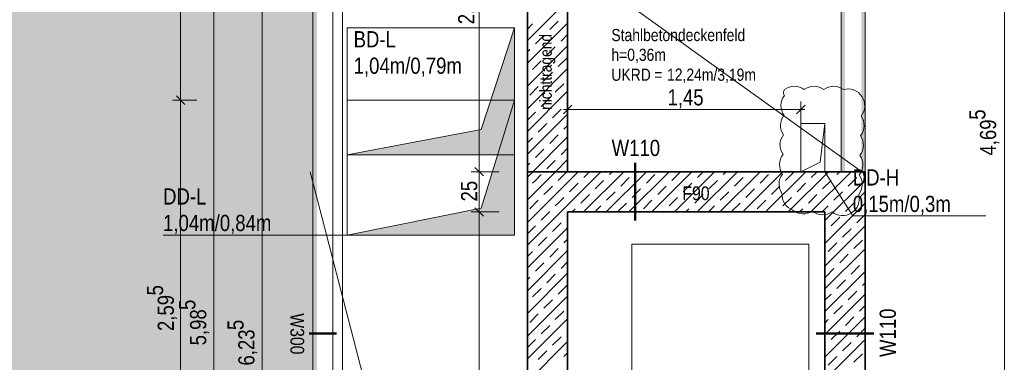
# Model space of a CAD drawing. Extents: x -634 to 300, y 62 to 1102.
# Tile 93 of 125: x -527 to -405, y 697 to 740. Entities that reach past the tile are written whole.
import ezdxf
from ezdxf.lldxf.tags import DXFTag

# ---------------------------------------------------------------- set-up
doc = ezdxf.new("R2010")
doc.units = 0
doc.layers.get('0').update_dxf_attribs({"lineweight": 13})
for name, color, linetype, lineweight, true_color in [('00 -Bauelemente -Gipskarton', 7, 'Continuous', 9, 0xff7fe6), ('30 -34 Innenwände- 1 tragend', 7, 'Continuous', 13, 0xdd0806), ('30 -34 Innenwände- 2 nichttragend', 7, 'Continuous', 18, 0xff7fe6), ('30 -35 Decken- 11 Bodendurchbruch', 7, 'Continuous', 15, 0x599559), ('30 -35 Decken- 11 Durchbruch', 5, 'Continuous', 15, 0x0000ff), ('60- 61 allgemeine Ausstattung- 1 Möbel', 9, 'Continuous', 9, 0x808080), ('70 -72 Beschriftung- 1 Beschriftung allgemein', 7, 'Continuous', 9, 0xff6633), ('70 -76 Bemaßung- 2 Allgemein', 9, 'Continuous', 5, 0x808080), ('70 -77 Revision- 2 Wolken', 7, 'Continuous', 18, 0x944cff), ('iwb_Layout BA_Markierung', 7, 'Continuous', 9, 0xbadcdc)]:
    doc.layers.add(name, color=color, linetype=linetype, lineweight=lineweight, true_color=true_color)
for name, color, linetype, lineweight in [('70 -71 Achsen- 1 Gebäudeachsen', 7, 'STRICHPUNKT2-A06CPW00L0', 18), ('70 -75 Raumstempel- 3 Wandstempel', 7, 'Continuous', 50), ('Keine-A06CPVZYL0', 7, 'Continuous', 9)]:
    doc.layers.add(name, color=color, linetype=linetype, lineweight=lineweight)
doc.styles.get("Standard").update_dxf_attribs({"font": 'ARIALN.TTF'})
tags = doc.linetypes.add('grob-A06CPVZVL0', pattern=[14, 3, -8, 3]).pattern_tags.tags
tags[8:9] = [DXFTag(74, 4), DXFTag(75, 0), DXFTag(340, '0'), DXFTag(46, 0.0), DXFTag(50, 0.0), DXFTag(44, 0.0), DXFTag(45, 0.0)]
tags[6:7] = [DXFTag(74, 4), DXFTag(75, 0), DXFTag(340, '0'), DXFTag(46, 0.0), DXFTag(50, 0.0), DXFTag(44, 0.0), DXFTag(45, 0.0)]
tags[4:5] = [DXFTag(74, 4), DXFTag(75, 0), DXFTag(340, '0'), DXFTag(46, 0.0), DXFTag(50, 0.0), DXFTag(44, 0.0), DXFTag(45, 0.0)]
tags = doc.linetypes.add('STRICHPUNKT2-A06CPW00L0', pattern=[12.7, 6.35, -3.175, 0, -3.175]).pattern_tags.tags
tags[10:11] = [DXFTag(74, 4), DXFTag(75, 0), DXFTag(340, '0'), DXFTag(46, 0.0), DXFTag(50, 0.0), DXFTag(44, 0.0), DXFTag(45, 0.0)]
tags[8:9] = [DXFTag(74, 4), DXFTag(75, 0), DXFTag(340, '0'), DXFTag(46, 0.0), DXFTag(50, 0.0), DXFTag(44, 0.0), DXFTag(45, 0.0)]
tags[6:7] = [DXFTag(74, 4), DXFTag(75, 0), DXFTag(340, '0'), DXFTag(46, 0.0), DXFTag(50, 0.0), DXFTag(44, 0.0), DXFTag(45, 0.0)]
tags[4:5] = [DXFTag(74, 4), DXFTag(75, 0), DXFTag(340, '0'), DXFTag(46, 0.0), DXFTag(50, 0.0), DXFTag(44, 0.0), DXFTag(45, 0.0)]

# ---------------------------------------------------------------- blocks, each defined once
blk = doc.blocks.new('Polygon-A06CPVZPL0')
at = {"color": 0, "linetype": 'ByBlock', "lineweight": -2, "ltscale": 0.13}
blk.add_solid([(-490.31, 86.03), (-554.53, 85.86), (-490.15, 1071.44), (-554.53, 1071.44)], dxfattribs=at)
blk = doc.blocks.new('Referenz-A06CPW02L0')
at = {"layer": '00 -Bauelemente -Gipskarton', "color": 0, "linetype": 'Continuous', "lineweight": 0, "ltscale": 0.13}
for points in [[(-424.78, 766.83), (-425.03, 766.58), (-424.78, 720.88), (-425.03, 720.88)], [(-424.53, 767.08), (-424.78, 766.83), (-424.53, 720.88), (-424.78, 720.88)], [(-422.28, 766.83), (-422.53, 767.08), (-422.28, 720.88), (-422.53, 720.88)], [(-422.03, 766.58), (-422.28, 766.83), (-422.03, 720.88), (-422.28, 720.88)], [(-490.48, 761.88), (-490.73, 761.88), (-490.48, 642.18), (-490.73, 642.18)], [(-490.23, 761.88), (-490.48, 761.88), (-490.23, 642.18), (-490.48, 642.18)]]:
    blk.add_solid(points, dxfattribs=at)
at = {"layer": '30 -34 Innenwände- 1 tragend', "color": 0, "lineweight": 35}
for p, q in [((-459.03, 768.38), (-459.03, 720.88)), ((-464.03, 761.88), (-464.03, 720.88)), ((-464.03, 720.88), (-464.03, 637.18)), ((-464.03, 720.88), (-422.03, 720.88)), ((-422.03, 720.88), (-422.03, 658.88)), ((-459.03, 715.88), (-459.03, 637.18)), ((-459.03, 715.88), (-427.03, 715.88)), ((-427.03, 715.88), (-427.03, 663.88))]:
    blk.add_line(p, q, dxfattribs=at)
at = {"layer": '30 -34 Innenwände- 1 tragend', "color": 0, "linetype": 'Continuous', "lineweight": -2, "ltscale": 0.13}
for p, q in [((-459.03, 768.38), (-459.03, 720.88)), ((-464.03, 761.88), (-464.03, 720.88)), ((-464.03, 720.88), (-464.03, 637.18)), ((-464.03, 720.88), (-459.03, 720.88)), ((-458.73, 720.88), (-422.03, 720.88)), ((-422.03, 720.88), (-422.03, 658.88)), ((-459.03, 715.88), (-459.03, 663.88)), ((-459.03, 715.88), (-427.03, 715.88)), ((-427.03, 715.88), (-427.03, 663.88))]:
    blk.add_line(p, q, dxfattribs=at)
at = {"layer": '30 -34 Innenwände- 1 tragend', "color": 0, "lineweight": 9}
for p, q in [((-464.03, 737.19), (-459.03, 742.19)), ((-464.03, 737.19), (-459.03, 742.19)), ((-461.26, 738.55), (-460.2, 739.61)), ((-461.26, 738.55), (-460.2, 739.61)), ((-464.03, 734.36), (-459.03, 739.36)), ((-464.03, 734.36), (-459.03, 739.36)), ((-464.03, 738.61), (-463.39, 739.26)), ((-464.03, 738.61), (-463.39, 739.26)), ((-463.03, 736.78), (-461.97, 737.84)), ((-463.03, 736.78), (-461.97, 737.84)), ((-459.85, 737.13), (-459.03, 737.95)), ((-459.85, 737.13), (-459.03, 737.95)), ((-464.03, 731.54), (-459.03, 736.54)), ((-464.03, 731.54), (-459.03, 736.54)), ((-464.03, 735.78), (-463.74, 736.07)), ((-464.03, 735.78), (-463.74, 736.07)), ((-461.62, 735.37), (-460.56, 736.43)), ((-461.62, 735.37), (-460.56, 736.43)), ((-463.39, 733.6), (-462.32, 734.66)), ((-463.39, 733.6), (-462.32, 734.66)), ((-460.2, 733.95), (-459.14, 735.01)), ((-460.2, 733.95), (-459.14, 735.01)), ((-464.03, 728.71), (-459.03, 733.71)), ((-464.03, 728.71), (-459.03, 733.71)), ((-461.97, 732.18), (-460.91, 733.25)), ((-461.97, 732.18), (-460.91, 733.25)), ((-463.74, 730.42), (-462.68, 731.48)), ((-463.74, 730.42), (-462.68, 731.48)), ((-460.56, 730.77), (-459.5, 731.83)), ((-460.56, 730.77), (-459.5, 731.83)), ((-464.03, 725.88), (-459.03, 730.88)), ((-464.03, 725.88), (-459.03, 730.88)), ((-462.32, 729), (-461.26, 730.06)), ((-462.32, 729), (-461.26, 730.06)), ((-460.91, 727.59), (-459.85, 728.65)), ((-460.91, 727.59), (-459.85, 728.65)), ((-459.14, 729.36), (-459.03, 729.47)), ((-459.14, 729.36), (-459.03, 729.47)), ((-464.03, 727.29), (-463.03, 728.3)), ((-464.03, 727.29), (-463.03, 728.3)), ((-464.03, 723.05), (-459.03, 728.05)), ((-464.03, 723.05), (-459.03, 728.05)), ((-462.68, 725.82), (-461.62, 726.88)), ((-462.68, 725.82), (-461.62, 726.88)), ((-459.5, 726.17), (-459.03, 726.64)), ((-459.5, 726.17), (-459.03, 726.64)), ((-464.03, 724.47), (-463.39, 725.11)), ((-464.03, 724.47), (-463.39, 725.11)), ((-463.37, 720.88), (-459.03, 725.22)), ((-463.37, 720.88), (-459.03, 725.22)), ((-461.26, 724.41), (-460.2, 725.47)), ((-461.26, 724.41), (-460.2, 725.47)), ((-463.03, 722.64), (-461.97, 723.7)), ((-463.03, 722.64), (-461.97, 723.7)), ((-459.85, 722.99), (-459.03, 723.81)), ((-459.85, 722.99), (-459.03, 723.81)), ((-460.54, 720.88), (-459.03, 722.39)), ((-460.54, 720.88), (-459.03, 722.39)), ((-464.03, 721.64), (-463.74, 721.93)), ((-464.03, 721.64), (-463.74, 721.93)), ((-461.62, 721.22), (-460.56, 722.28)), ((-461.62, 721.22), (-460.56, 722.28)), ((-464.03, 720.22), (-463.7, 720.55)), ((-464.03, 720.22), (-463.7, 720.55)), ((-463.7, 720.55), (-463.37, 720.88)), ((-463.7, 720.55), (-463.37, 720.88)), ((-463, 719.85), (-462.32, 720.52)), ((-463, 719.85), (-462.32, 720.52)), ((-462.29, 719.14), (-460.54, 720.88)), ((-462.29, 719.14), (-460.54, 720.88)), ((-460.87, 717.72), (-457.72, 720.88)), ((-460.87, 717.72), (-457.72, 720.88)), ((-460.2, 719.81), (-459.14, 720.87)), ((-460.2, 719.81), (-459.14, 720.87)), ((-459.46, 716.31), (-454.89, 720.88)), ((-459.46, 716.31), (-454.89, 720.88)), ((-457.06, 715.88), (-452.06, 720.88)), ((-457.06, 715.88), (-452.06, 720.88)), ((-457.02, 720.16), (-456.3, 720.88)), ((-457.02, 720.16), (-456.3, 720.88)), ((-454.23, 715.88), (-449.23, 720.88)), ((-454.23, 715.88), (-449.23, 720.88)), ((-453.84, 720.52), (-453.47, 720.88)), ((-453.84, 720.52), (-453.47, 720.88)), ((-452.43, 719.1), (-451.36, 720.16)), ((-452.43, 719.1), (-451.36, 720.16)), ((-451.4, 715.88), (-446.4, 720.88)), ((-451.4, 715.88), (-446.4, 720.88)), ((-450.66, 720.87), (-450.64, 720.88)), ((-450.66, 720.87), (-450.64, 720.88)), ((-449.24, 719.46), (-448.18, 720.52)), ((-449.24, 719.46), (-448.18, 720.52)), ((-448.57, 715.88), (-443.57, 720.88)), ((-448.57, 715.88), (-443.57, 720.88)), ((-446.06, 719.81), (-445, 720.87)), ((-446.06, 719.81), (-445, 720.87)), ((-445.75, 715.88), (-440.75, 720.88)), ((-445.75, 715.88), (-440.75, 720.88)), ((-442.92, 715.88), (-437.92, 720.88)), ((-442.92, 715.88), (-437.92, 720.88)), ((-442.88, 720.16), (-442.16, 720.88)), ((-442.88, 720.16), (-442.16, 720.88)), ((-440.09, 715.88), (-435.09, 720.88)), ((-440.09, 715.88), (-435.09, 720.88)), ((-439.7, 720.52), (-439.33, 720.88)), ((-439.7, 720.52), (-439.33, 720.88)), ((-438.28, 719.1), (-437.22, 720.16)), ((-438.28, 719.1), (-437.22, 720.16)), ((-437.26, 715.88), (-432.26, 720.88)), ((-437.26, 715.88), (-432.26, 720.88)), ((-436.52, 720.87), (-436.5, 720.88)), ((-436.52, 720.87), (-436.5, 720.88)), ((-435.1, 719.46), (-434.04, 720.52)), ((-435.1, 719.46), (-434.04, 720.52)), ((-434.43, 715.88), (-429.43, 720.88)), ((-434.43, 715.88), (-429.43, 720.88)), ((-431.92, 719.81), (-430.86, 720.87)), ((-431.92, 719.81), (-430.86, 720.87)), ((-431.6, 715.88), (-426.6, 720.88)), ((-431.6, 715.88), (-426.6, 720.88)), ((-428.77, 715.88), (-423.77, 720.88)), ((-428.77, 715.88), (-423.77, 720.88)), ((-428.74, 720.16), (-428.02, 720.88)), ((-428.74, 720.16), (-428.02, 720.88)), ((-425.56, 720.52), (-425.19, 720.88)), ((-425.56, 720.52), (-425.19, 720.88)), ((-424.14, 719.1), (-423.08, 720.16)), ((-424.14, 719.1), (-423.08, 720.16)), ((-422.37, 720.87), (-422.36, 720.88)), ((-422.37, 720.87), (-422.36, 720.88)), ((-464.03, 717.39), (-462.29, 719.14)), ((-464.03, 717.39), (-462.29, 719.14)), ((-463.39, 719.46), (-463, 719.85)), ((-463.39, 719.46), (-463, 719.85)), ((-461.58, 718.43), (-460.91, 719.1)), ((-461.58, 718.43), (-460.91, 719.1)), ((-458.79, 718.4), (-457.73, 719.46)), ((-458.79, 718.4), (-457.73, 719.46)), ((-455.61, 718.75), (-454.55, 719.81)), ((-455.61, 718.75), (-454.55, 719.81)), ((-451.01, 717.69), (-449.95, 718.75)), ((-451.01, 717.69), (-449.95, 718.75)), ((-447.83, 718.04), (-446.77, 719.1)), ((-447.83, 718.04), (-446.77, 719.1)), ((-444.65, 718.4), (-443.59, 719.46)), ((-444.65, 718.4), (-443.59, 719.46)), ((-441.46, 718.75), (-440.4, 719.81)), ((-441.46, 718.75), (-440.4, 719.81)), ((-436.87, 717.69), (-435.81, 718.75)), ((-436.87, 717.69), (-435.81, 718.75)), ((-433.69, 718.04), (-432.63, 719.1)), ((-433.69, 718.04), (-432.63, 719.1)), ((-430.5, 718.4), (-429.44, 719.46)), ((-430.5, 718.4), (-429.44, 719.46)), ((-427.32, 718.75), (-426.26, 719.81)), ((-427.32, 718.75), (-426.26, 719.81)), ((-427.03, 714.8), (-422.03, 719.8)), ((-427.03, 714.8), (-422.03, 719.8)), ((-464.03, 714.57), (-460.87, 717.72)), ((-464.03, 714.57), (-460.87, 717.72)), ((-461.97, 718.04), (-461.58, 718.43)), ((-461.97, 718.04), (-461.58, 718.43)), ((-460.17, 717.02), (-459.5, 717.69)), ((-460.17, 717.02), (-459.5, 717.69)), ((-457.37, 716.98), (-456.31, 718.04)), ((-457.37, 716.98), (-456.31, 718.04)), ((-454.19, 717.34), (-453.13, 718.4)), ((-454.19, 717.34), (-453.13, 718.4)), ((-446.41, 716.63), (-445.35, 717.69)), ((-446.41, 716.63), (-445.35, 717.69)), ((-443.23, 716.98), (-442.17, 718.04)), ((-443.23, 716.98), (-442.17, 718.04)), ((-440.05, 717.34), (-438.99, 718.4)), ((-440.05, 717.34), (-438.99, 718.4)), ((-432.27, 716.63), (-431.21, 717.69)), ((-432.27, 716.63), (-431.21, 717.69)), ((-429.09, 716.98), (-428.03, 718.04)), ((-429.09, 716.98), (-428.03, 718.04)), ((-425.91, 717.34), (-424.85, 718.4)), ((-425.91, 717.34), (-424.85, 718.4)), ((-422.73, 717.69), (-422.03, 718.38)), ((-422.73, 717.69), (-422.03, 718.38)), ((-464.03, 711.74), (-459.46, 716.31)), ((-464.03, 711.74), (-459.46, 716.31)), ((-463.74, 716.27), (-462.68, 717.34)), ((-463.74, 716.27), (-462.68, 717.34)), ((-460.56, 716.63), (-460.17, 717.02)), ((-460.56, 716.63), (-460.17, 717.02)), ((-458.47, 715.88), (-458.08, 716.27)), ((-458.47, 715.88), (-458.08, 716.27)), ((-455.64, 715.88), (-454.9, 716.63)), ((-455.64, 715.88), (-454.9, 716.63)), ((-452.78, 715.92), (-451.72, 716.98)), ((-452.78, 715.92), (-451.72, 716.98)), ((-449.6, 716.27), (-448.54, 717.34)), ((-449.6, 716.27), (-448.54, 717.34)), ((-444.33, 715.88), (-443.94, 716.27)), ((-444.33, 715.88), (-443.94, 716.27)), ((-441.5, 715.88), (-440.76, 716.63)), ((-441.5, 715.88), (-440.76, 716.63)), ((-438.64, 715.92), (-437.58, 716.98)), ((-438.64, 715.92), (-437.58, 716.98)), ((-435.45, 716.27), (-434.39, 717.34)), ((-435.45, 716.27), (-434.39, 717.34)), ((-430.19, 715.88), (-429.8, 716.27)), ((-430.19, 715.88), (-429.8, 716.27)), ((-427.36, 715.88), (-426.62, 716.63)), ((-427.36, 715.88), (-426.62, 716.63)), ((-427.03, 711.97), (-422.03, 716.97)), ((-427.03, 711.97), (-422.03, 716.97)), ((-424.49, 715.92), (-423.43, 716.98)), ((-424.49, 715.92), (-423.43, 716.98)), ((-462.32, 714.86), (-461.26, 715.92)), ((-462.32, 714.86), (-461.26, 715.92)), ((-459.14, 715.21), (-459.03, 715.32)), ((-459.14, 715.21), (-459.03, 715.32)), ((-447.16, 715.88), (-447.12, 715.92)), ((-447.16, 715.88), (-447.12, 715.92)), ((-433.02, 715.88), (-432.98, 715.92)), ((-433.02, 715.88), (-432.98, 715.92)), ((-426.26, 714.15), (-425.2, 715.21)), ((-426.26, 714.15), (-425.2, 715.21)), ((-423.08, 714.51), (-422.03, 715.55)), ((-423.08, 714.51), (-422.03, 715.55)), ((-464.03, 713.15), (-463.03, 714.15)), ((-464.03, 713.15), (-463.03, 714.15)), ((-464.03, 708.91), (-459.03, 713.91)), ((-464.03, 708.91), (-459.03, 713.91)), ((-460.91, 713.45), (-459.85, 714.51)), ((-460.91, 713.45), (-459.85, 714.51)), ((-427.03, 709.14), (-422.03, 714.14)), ((-427.03, 709.14), (-422.03, 714.14)), ((-424.85, 712.74), (-423.79, 713.8)), ((-424.85, 712.74), (-423.79, 713.8)), ((-462.68, 711.68), (-461.62, 712.74)), ((-462.68, 711.68), (-461.62, 712.74)), ((-427.03, 713.38), (-426.97, 713.45)), ((-427.03, 713.38), (-426.97, 713.45)), ((-461.26, 710.26), (-460.2, 711.32)), ((-461.26, 710.26), (-460.2, 711.32)), ((-459.5, 712.03), (-459.03, 712.49)), ((-459.5, 712.03), (-459.03, 712.49)), ((-427.03, 706.31), (-422.03, 711.31)), ((-427.03, 706.31), (-422.03, 711.31)), ((-426.62, 710.97), (-425.56, 712.03)), ((-426.62, 710.97), (-425.56, 712.03)), ((-423.43, 711.32), (-422.37, 712.39)), ((-423.43, 711.32), (-422.37, 712.39)), ((-464.03, 706.08), (-459.03, 711.08)), ((-464.03, 706.08), (-459.03, 711.08)), ((-464.03, 710.32), (-463.39, 710.97)), ((-464.03, 710.32), (-463.39, 710.97)), ((-425.2, 709.56), (-424.14, 710.62)), ((-425.2, 709.56), (-424.14, 710.62)), ((-463.03, 708.5), (-461.97, 709.56)), ((-463.03, 708.5), (-461.97, 709.56)), ((-459.85, 708.85), (-459.03, 709.67)), ((-459.85, 708.85), (-459.03, 709.67)), ((-426.97, 707.79), (-425.91, 708.85)), ((-426.97, 707.79), (-425.91, 708.85)), ((-423.79, 708.14), (-422.73, 709.2)), ((-423.79, 708.14), (-422.73, 709.2)), ((-464.03, 703.25), (-459.03, 708.25)), ((-464.03, 703.25), (-459.03, 708.25)), ((-464.03, 707.49), (-463.74, 707.79)), ((-464.03, 707.49), (-463.74, 707.79)), ((-461.62, 707.08), (-460.56, 708.14)), ((-461.62, 707.08), (-460.56, 708.14)), ((-427.03, 703.48), (-422.03, 708.48)), ((-427.03, 703.48), (-422.03, 708.48)), ((-460.2, 705.67), (-459.14, 706.73)), ((-460.2, 705.67), (-459.14, 706.73)), ((-425.56, 706.37), (-424.49, 707.44)), ((-425.56, 706.37), (-424.49, 707.44)), ((-422.37, 706.73), (-422.03, 707.07)), ((-422.37, 706.73), (-422.03, 707.07)), ((-464.03, 700.42), (-459.03, 705.42)), ((-464.03, 700.42), (-459.03, 705.42)), ((-463.39, 705.31), (-462.32, 706.37)), ((-463.39, 705.31), (-462.32, 706.37)), ((-427.03, 704.9), (-426.26, 705.67)), ((-427.03, 704.9), (-426.26, 705.67)), ((-427.03, 700.65), (-422.03, 705.65)), ((-427.03, 700.65), (-422.03, 705.65)), ((-424.14, 704.96), (-423.08, 706.02)), ((-424.14, 704.96), (-423.08, 706.02)), ((-461.97, 703.9), (-460.91, 704.96)), ((-461.97, 703.9), (-460.91, 704.96)), ((-425.91, 703.19), (-424.85, 704.25)), ((-425.91, 703.19), (-424.85, 704.25)), ((-422.73, 703.55), (-422.03, 704.24)), ((-422.73, 703.55), (-422.03, 704.24)), ((-463.74, 702.13), (-462.68, 703.19)), ((-463.74, 702.13), (-462.68, 703.19)), ((-460.56, 702.49), (-459.5, 703.55)), ((-460.56, 702.49), (-459.5, 703.55)), ((-427.03, 697.83), (-422.03, 702.83)), ((-427.03, 697.83), (-422.03, 702.83)), ((-424.49, 701.78), (-423.43, 702.84)), ((-424.49, 701.78), (-423.43, 702.84)), ((-464.03, 697.6), (-459.03, 702.6)), ((-464.03, 697.6), (-459.03, 702.6)), ((-462.32, 700.72), (-461.26, 701.78)), ((-462.32, 700.72), (-461.26, 701.78)), ((-427.03, 702.07), (-426.62, 702.49)), ((-427.03, 702.07), (-426.62, 702.49)), ((-460.91, 699.3), (-459.85, 700.36)), ((-460.91, 699.3), (-459.85, 700.36)), ((-459.14, 701.07), (-459.03, 701.18)), ((-459.14, 701.07), (-459.03, 701.18)), ((-426.26, 700.01), (-425.2, 701.07)), ((-426.26, 700.01), (-425.2, 701.07)), ((-423.08, 700.36), (-422.03, 701.41)), ((-423.08, 700.36), (-422.03, 701.41)), ((-464.03, 699.01), (-463.03, 700.01)), ((-464.03, 699.01), (-463.03, 700.01)), ((-464.03, 694.77), (-459.03, 699.77)), ((-464.03, 694.77), (-459.03, 699.77)), ((-427.03, 695), (-422.03, 700)), ((-427.03, 695), (-422.03, 700)), ((-427.03, 699.24), (-426.97, 699.3)), ((-427.03, 699.24), (-426.97, 699.3)), ((-424.85, 698.6), (-423.79, 699.66)), ((-424.85, 698.6), (-423.79, 699.66)), ((-462.68, 697.54), (-461.62, 698.6)), ((-462.68, 697.54), (-461.62, 698.6)), ((-459.5, 697.89), (-459.03, 698.35)), ((-459.5, 697.89), (-459.03, 698.35)), ((-426.62, 696.83), (-425.56, 697.89)), ((-426.62, 696.83), (-425.56, 697.89)), ((-423.43, 697.18), (-422.37, 698.24)), ((-423.43, 697.18), (-422.37, 698.24))]:
    blk.add_line(p, q, dxfattribs=at)
at = {"layer": '30 -34 Innenwände- 2 nichttragend', "color": 0, "linetype": 'Continuous', "ltscale": 0.18}
for p, q in [((-425.03, 720.88), (-425.03, 766.58)), ((-422.03, 720.88), (-422.03, 766.58)), ((-490.73, 761.88), (-490.73, 642.18)), ((-488.23, 761.88), (-488.23, 642.18))]:
    blk.add_line(p, q, dxfattribs=at)
at = {"layer": '30 -35 Decken- 11 Bodendurchbruch', "color": 0, "linetype": 'Continuous', "ltscale": 0.15}
for p, q in [((-486.43, 722.98), (-486.43, 738.78)), ((-486.43, 738.78), (-465.63, 738.78)), ((-465.63, 738.78), (-469.79, 726.14)), ((-465.63, 738.78), (-469.79, 726.14)), ((-465.63, 722.98), (-465.63, 738.78)), ((-469.79, 726.14), (-486.43, 722.98)), ((-469.79, 726.14), (-486.43, 722.98)), ((-486.43, 722.98), (-465.63, 722.98))]:
    blk.add_line(p, q, dxfattribs=at)
blk.add_solid([(-465.63, 738.78), (-465.63, 722.98), (-469.79, 726.14), (-486.43, 722.98)], dxfattribs=at)
at = {"layer": '30 -35 Decken- 11 Durchbruch', "color": 0, "linetype": 'Continuous', "ltscale": 0.15}
for p, q in [((-486.43, 712.98), (-486.43, 729.78)), ((-486.43, 729.78), (-465.63, 729.78)), ((-465.63, 729.78), (-469.79, 716.34)), ((-465.63, 729.78), (-469.79, 716.34)), ((-465.63, 712.98), (-465.63, 729.78)), ((-430.03, 720.88), (-430.03, 726.88)), ((-430.03, 726.88), (-427.03, 726.88)), ((-427.03, 726.88), (-427.63, 722.08)), ((-427.03, 726.88), (-427.63, 722.08)), ((-427.03, 720.88), (-427.03, 726.88)), ((-427.63, 722.08), (-430.03, 720.88)), ((-427.63, 722.08), (-430.03, 720.88)), ((-430.03, 720.88), (-427.03, 720.88)), ((-427.03, 720.88), (-423.57, 715.38)), ((-469.79, 716.34), (-486.43, 712.98)), ((-469.79, 716.34), (-486.43, 712.98)), ((-423.57, 715.38), (-407.05, 715.38)), ((-492.8, 713.01), (-509.33, 713.01)), ((-486.43, 712.98), (-492.8, 713.01)), ((-486.43, 712.98), (-465.63, 712.98))]:
    blk.add_line(p, q, dxfattribs=at)
blk.add_solid([(-486.43, 712.98), (-469.79, 716.34), (-465.63, 712.98), (-465.63, 729.78)], dxfattribs=at)
at = {"layer": '60- 61 allgemeine Ausstattung- 1 Möbel', "color": 0, "linetype": 'Continuous', "ltscale": 0.13}
for p, q in [((-451.03, 667.88), (-451.03, 711.88)), ((-451.03, 711.88), (-429.03, 711.88)), ((-429.03, 711.88), (-429.03, 667.88))]:
    blk.add_line(p, q, dxfattribs=at)
at = {"layer": '70 -71 Achsen- 1 Gebäudeachsen', "color": 0, "linetype": 'STRICHPUNKT2-A06CPW00L0', "ltscale": 0.18}
blk.add_line((-487.03, 1075.82), (-487.03, 76.38), dxfattribs=at)
at = {"layer": '70 -72 Beschriftung- 1 Beschriftung allgemein', "color": 0, "linetype": 'grob-A06CPVZVL0', "ltscale": 0.13}
for p, q in [((-490.73, 769.88), (-422.03, 720.58)), ((-459.03, 596.88), (-491.03, 720.88))]:
    blk.add_line(p, q, dxfattribs=at)
at = {"layer": '70 -75 Raumstempel- 3 Wandstempel', "color": 0, "linetype": 'Continuous', "ltscale": 0.5}
blk.add_line((-491.18, 700.78), (-487.78, 700.78), dxfattribs=at)
at = {"layer": '70 -76 Bemaßung- 2 Allgemein', "color": 0, "linetype": 'Continuous', "ltscale": 0.13}
for p, q in [((-404.73, 765.52), (-404.73, 673.74)), ((-503.03, 643.24), (-503.03, 760.82)), ((-497.03, 638.24), (-497.03, 760.82)), ((-470.03, 721.94), (-470.03, 760.82)), ((-507.15, 730.84), (-507.15, 759.72)), ((-505.15, 729.78), (-508.15, 729.78)), ((-505.15, 729.78), (-508.15, 729.78)), ((-506.62, 729.25), (-507.68, 730.31)), ((-507.68, 730.31), (-506.62, 729.25)), ((-507.15, 729.28), (-507.15, 730.84)), ((-507.15, 730.28), (-507.15, 728.72)), ((-507.15, 678.94), (-507.15, 728.72)), ((-459.56, 728.1), (-458.5, 729.16)), ((-459.53, 728.63), (-457.97, 728.63)), ((-459.03, 726.63), (-459.03, 729.63)), ((-457.97, 728.63), (-431.09, 728.63)), ((-429.53, 728.63), (-431.09, 728.63)), ((-429.5, 729.16), (-430.56, 728.1)), ((-430.03, 726.94), (-430.03, 729.63)), ((-470.03, 719.88), (-470.03, 721.94)), ((-470.03, 721.88), (-470.03, 719.82)), ((-467.53, 720.88), (-471.03, 720.88)), ((-467.53, 720.88), (-471.03, 720.88)), ((-470.03, 716.94), (-470.03, 719.82)), ((-470.03, 714.88), (-470.03, 716.94)), ((-470.03, 716.88), (-470.03, 714.82)), ((-467.53, 715.88), (-471.03, 715.88)), ((-467.53, 715.88), (-471.03, 715.88)), ((-470.03, 664.94), (-470.03, 714.82))]:
    blk.add_line(p, q, dxfattribs=at)
at = {"layer": '70 -76 Bemaßung- 2 Allgemein', "color": 0, "linetype": 'Continuous', "lineweight": 20, "ltscale": 0.2}
for p, q in [((-469.5, 720.35), (-470.56, 721.41)), ((-470.56, 721.41), (-469.5, 720.35)), ((-469.5, 715.35), (-470.56, 716.41)), ((-470.56, 716.41), (-469.5, 715.35))]:
    blk.add_line(p, q, dxfattribs=at)
at = {"layer": '70 -77 Revision- 2 Wolken', "color": 0, "linetype": 'Continuous', "ltscale": 0.18}
for centre, major_axis in [((-431.55, 730.7), (-0.496, 0.391)), ((-431.55, 730.7), (-0.496, 0.391)), ((-430.83, 729.47), (0, 2.03)), ((-430.83, 729.47), (0, 2.03)), ((-430.83, 729.47), (1.22, 1.63)), ((-430.83, 729.47), (1.22, 1.63)), ((-428.39, 729.47), (0, 2.03)), ((-428.39, 729.47), (0, 2.03)), ((-428.39, 729.47), (1.22, 1.63)), ((-428.39, 729.47), (1.22, 1.63)), ((-425.95, 729.47), (0, 2.03)), ((-425.95, 729.47), (0, 2.03)), ((-425.95, 729.47), (1.22, 1.63)), ((-425.95, 729.47), (1.22, 1.63)), ((-424.17, 729.14), (0.72, 1.9)), ((-424.17, 729.14), (0.72, 1.9)), ((-424.17, 729.14), (1.72, 1.09)), ((-424.17, 729.14), (1.72, 1.09)), ((-430.47, 729.08), (-1.6, 1.26)), ((-430.47, 729.08), (-1.6, 1.26)), ((-431.55, 730.7), (-0.631, 0.015)), ((-431.55, 730.7), (-0.631, 0.015)), ((-424.12, 729.06), (2.03, -0.07)), ((-424.12, 729.06), (2.03, -0.07)), ((-430.47, 729.08), (-2.03, 0.05)), ((-430.47, 729.08), (-2.03, 0.05)), ((-424.12, 729.06), (1.59, -1.27)), ((-424.12, 729.06), (1.59, -1.27)), ((-430.53, 726.64), (-1.6, 1.26)), ((-430.53, 726.64), (-1.6, 1.26)), ((-424.2, 726.63), (2.03, -0.07)), ((-424.2, 726.63), (2.03, -0.07)), ((-430.53, 726.64), (-2.03, 0.05)), ((-430.53, 726.64), (-2.03, 0.05)), ((-424.2, 726.63), (1.59, -1.27)), ((-424.2, 726.63), (1.59, -1.27)), ((-430.59, 724.2), (-1.6, 1.26)), ((-430.59, 724.2), (-1.6, 1.26)), ((-424.28, 724.19), (2.03, -0.07)), ((-424.28, 724.19), (2.03, -0.07)), ((-430.59, 724.2), (-2.03, 0.05)), ((-430.59, 724.2), (-2.03, 0.05)), ((-424.28, 724.19), (1.59, -1.27)), ((-424.28, 724.19), (1.59, -1.27)), ((-430.65, 721.77), (-1.6, 1.26)), ((-430.65, 721.77), (-1.6, 1.26)), ((-424.35, 721.75), (2.03, -0.07)), ((-424.35, 721.75), (2.03, -0.07)), ((-430.65, 721.77), (-2.03, 0.05)), ((-430.65, 721.77), (-2.03, 0.05)), ((-424.35, 721.75), (1.59, -1.27)), ((-424.35, 721.75), (1.59, -1.27)), ((-430.71, 719.33), (-1.6, 1.26)), ((-430.71, 719.33), (-1.6, 1.26)), ((-424.43, 719.32), (2.03, -0.07)), ((-424.43, 719.32), (2.03, -0.07)), ((-430.71, 719.33), (-2.03, 0.05)), ((-430.71, 719.33), (-2.03, 0.05)), ((-424.43, 719.32), (1.59, -1.27)), ((-424.43, 719.32), (1.59, -1.27)), ((-430.34, 718.02), (-2.03, 0.13)), ((-430.34, 718.02), (-2.03, 0.13)), ((-424.8, 717.49), (1.9, -0.73)), ((-424.8, 717.49), (1.9, -0.73)), ((-430.34, 718.02), (-1.7, -1.11)), ((-430.34, 718.02), (-1.7, -1.11)), ((-424.8, 717.49), (1.08, -1.72)), ((-424.8, 717.49), (1.08, -1.72)), ((-429.74, 717.67), (-1.29, -1.57)), ((-429.74, 717.67), (-1.29, -1.57)), ((-429.74, 717.67), (-0.09, -2.03)), ((-429.74, 717.67), (-0.09, -2.03)), ((-427.3, 717.56), (-1.29, -1.57)), ((-427.3, 717.56), (-1.29, -1.57)), ((-427.3, 717.56), (-0.09, -2.03)), ((-427.3, 717.56), (-0.09, -2.03)), ((-424.87, 717.45), (-1.29, -1.57)), ((-424.87, 717.45), (-1.29, -1.57)), ((-424.87, 717.45), (-0.09, -2.03)), ((-424.87, 717.45), (-0.09, -2.03))]:
    blk.add_ellipse(centre, major_axis=major_axis, ratio=1, start_param=0, end_param=0.643501, dxfattribs=at)
at = {"layer": 'Keine-A06CPVZYL0', "color": 0, "lineweight": 50}
for p, q in [((-450.62, 721.97), (-450.62, 714.8)), ((-420.95, 700.78), (-428.12, 700.78))]:
    blk.add_line(p, q, dxfattribs=at)
at = {"layer": '30 -35 Decken- 11 Bodendurchbruch', "color": 0, "linetype": 'Continuous', "ltscale": 0.15, "char_height": 2.0138, "attachment_point": 1}
for s, insert in [('{\\fArial Narrow;BD-L}', (-485.64, 738.36)), ('{\\fArial Narrow;1,04m/0,79m}', (-485.64, 735.07))]:
    blk.add_mtext(s, dxfattribs=dict(at, insert=insert))
at = {"layer": '30 -35 Decken- 11 Durchbruch', "color": 0, "linetype": 'Continuous', "ltscale": 0.15, "char_height": 2.0138, "attachment_point": 1}
for s, insert in [('{\\fArial Narrow;DD-H}', (-423.57, 721.18)), ('{\\fArial Narrow;DD-L}', (-509.33, 718.81)), ('{\\fArial Narrow;0,15m/0,3m}', (-423.57, 717.89)), ('{\\fArial Narrow;1,04m/0,84m}', (-509.33, 715.52))]:
    blk.add_mtext(s, dxfattribs=dict(at, insert=insert))
at = {"layer": '70 -72 Beschriftung- 1 Beschriftung allgemein', "color": 0, "linetype": 'Continuous', "ltscale": 0.13, "char_height": 1.5103, "attachment_point": 1}
for s, insert in [('{\\fArial Narrow;Stahlbetondeckenfeld}', (-453.59, 738.63)), ('{\\fArial Narrow;h=0,36m}', (-453.59, 736.18)), ('{\\fArial Narrow;UKRD}', (-453.59, 733.7)), ('{\\fArial Narrow;12,24m/3,19m}', (-446.67, 733.7)), ('{\\fArial Narrow;=}', (-448.25, 733.7))]:
    blk.add_mtext(s, dxfattribs=dict(at, insert=insert))
at = {"layer": '70 -75 Raumstempel- 3 Wandstempel', "color": 0, "linetype": 'Continuous', "ltscale": 0.5, "attachment_point": 1}
for s, insert, char_height in [('{\\fArial Narrow;W110}', (-453.56, 724.85), 2.0138), ('{\\fArial Narrow;F90}', (-444.76, 719.06), 1.7117)]:
    blk.add_mtext(s, dxfattribs=dict(at, insert=insert, char_height=char_height))
for s, insert, char_height, rotation in [('{\\fArial Narrow;W110}', (-420.23, 697.84), 2.0138, 90), ('{\\fArial Narrow;W300}', (-491.79, 703.28), 1.7117, 270)]:
    blk.add_mtext(s, dxfattribs=dict(at, insert=insert, char_height=char_height, rotation=rotation))
at = {"layer": '70 -76 Bemaßung- 2 Allgemein', "color": 0, "linetype": 'Continuous', "ltscale": 0.13, "char_height": 2.0138, "attachment_point": 1, "rotation": 90}
for s, insert in [('{\\fArial Narrow;2,05}', (-472.65, 739.22)), ('{\\fArial Narrow;5}', (-409.1, 727.35)), ('{\\fArial Narrow;4,69}', (-407.76, 722.89)), ('{\\fArial Narrow;25}', (-472.28, 717.18)), ('{\\fArial Narrow;5}', (-511.34, 705.5)), ('{\\fArial Narrow;2,59}', (-510, 701.07)), ('{\\fArial Narrow;5}', (-507.33, 703.69)), ('{\\fArial Narrow;5,98}', (-505.98, 699.29)), ('{\\fArial Narrow;5}', (-501.33, 701.19)), ('{\\fArial Narrow;6,23}', (-499.98, 696.78))]:
    blk.add_mtext(s, dxfattribs=dict(at, insert=insert))
at = {"layer": '70 -76 Bemaßung- 2 Allgemein', "color": 0, "linetype": 'Continuous', "ltscale": 0.13, "insert": (-446.61, 731.14), "char_height": 2.0138, "attachment_point": 1}
blk.add_mtext('{\\fArial Narrow;1,45}', dxfattribs=at)
at = {"layer": 'Keine-A06CPVZYL0', "color": 0, "linetype": 'Continuous', "ltscale": 0.13, "insert": (-462.5, 728.57), "char_height": 1.4977, "attachment_point": 1, "rotation": 90}
blk.add_mtext('{\\fArial Narrow;nichttragend}', dxfattribs=at)

msp = doc.modelspace()

# ---------------------------------------------------------------- block references
at = {"color": 8, "lineweight": 13, "ltscale": 0.13, "true_color": 0x808080}
msp.add_blockref('Referenz-A06CPW02L0', (0, 0), dxfattribs=at)
at = {"layer": 'iwb_Layout BA_Markierung', "ltscale": 0.13}
msp.add_blockref('Polygon-A06CPVZPL0', (0, 0), dxfattribs=at)

doc.saveas('drawing.dxf')
